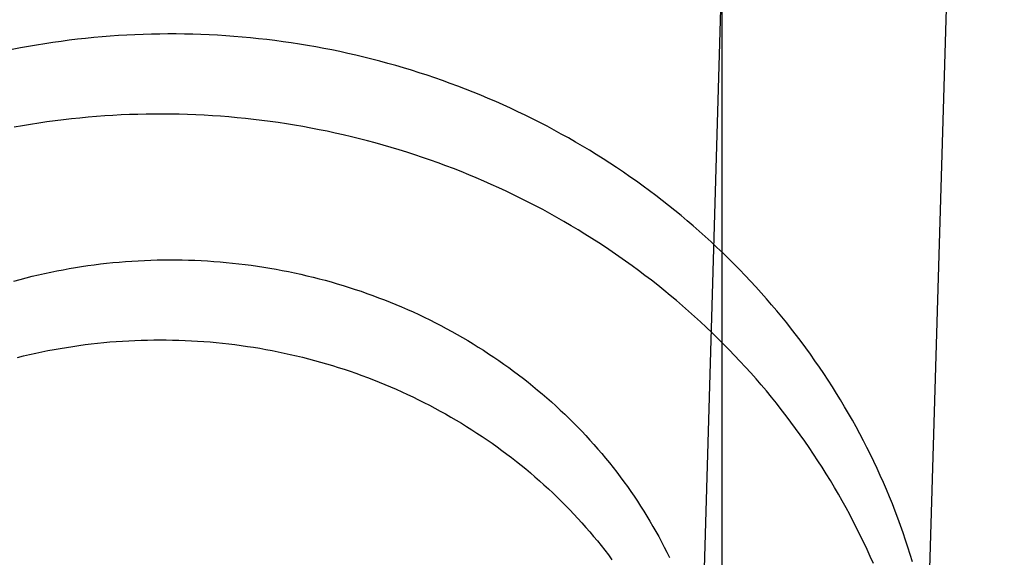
# Model space of a CAD drawing. Header units: inches. Extents: x 0 to 224, y 0 to 145.
# Tile 20 of 91: x 73.4601 to 73.6302, y 52.5846 to 52.6774. Entities that reach past the tile are written whole.
import ezdxf

# ---------------------------------------------------------------- set-up
doc = ezdxf.new("R2010")
doc.units = ezdxf.units.IN
doc.header["$LTSCALE"] = 12.302632
doc.header["$MEASUREMENT"] = 0
doc.linetypes.add('HIDDEN', pattern=[0.2, 0.1, -0.1])
doc.layers.add('DEFAULT_2', color=8, linetype='HIDDEN')

msp = doc.modelspace()

# ---------------------------------------------------------------- linework, layer by layer
at = {"layer": 'DEFAULT_2', "color": 8, "linetype": 'HIDDEN'}
msp.add_line((73.58138, 53.28899), (73.58138, 52.3493), dxfattribs=at)
for points in [[(73.59115, 53.0216), (73.57649, 52.52019), (73.57645, 52.51937), (73.57641, 52.51856), (73.57636, 52.51774), (73.5763, 52.51693), (73.57623, 52.51612), (73.57615, 52.5153), (73.57606, 52.51449), (73.57596, 52.51368), (73.5759, 52.51317)], [(73.61457, 52.5081), (73.61466, 52.50886), (73.61481, 52.51008), (73.61494, 52.5113), (73.61506, 52.51253), (73.61517, 52.51375), (73.61526, 52.51498), (73.61534, 52.5162), (73.61541, 52.51743), (73.61546, 52.51866), (73.63017, 53.02159)], [(73.61432, 52.58379), (73.61393, 52.58505), (73.61353, 52.58631), (73.61312, 52.58757), (73.61269, 52.58883), (73.61225, 52.59008), (73.61179, 52.59132), (73.61132, 52.59257), (73.61084, 52.5938), (73.61034, 52.59504), (73.60982, 52.59627), (73.60929, 52.59749), (73.60875, 52.59871), (73.6082, 52.59992), (73.60763, 52.60113), (73.60705, 52.60233), (73.60645, 52.60353), (73.60584, 52.60472), (73.60521, 52.60591), (73.60458, 52.60709), (73.60393, 52.60826), (73.60326, 52.60943), (73.60258, 52.61059), (73.60189, 52.61175), (73.60119, 52.61289), (73.60047, 52.61403), (73.59974, 52.61517), (73.599, 52.6163), (73.59824, 52.61742), (73.59747, 52.61853), (73.59669, 52.61963), (73.59589, 52.62073), (73.59509, 52.62182), (73.59427, 52.6229), (73.59343, 52.62398), (73.59259, 52.62504), (73.59173, 52.6261), (73.59086, 52.62715), (73.58998, 52.62819), (73.58909, 52.62922), (73.58819, 52.63024), (73.58727, 52.63126), (73.58634, 52.63226), (73.5854, 52.63326), (73.58445, 52.63425), (73.58349, 52.63522), (73.58252, 52.63619), (73.58153, 52.63715), (73.58054, 52.6381), (73.57953, 52.63904), (73.57851, 52.63997), (73.57748, 52.64089), (73.57645, 52.64179), (73.5754, 52.64269), (73.57434, 52.64358), (73.57327, 52.64446), (73.57219, 52.64532), (73.5711, 52.64618), (73.57, 52.64703), (73.56889, 52.64786), (73.56778, 52.64868), (73.56665, 52.6495), (73.56551, 52.6503), (73.56437, 52.65109), (73.56321, 52.65187), (73.56205, 52.65263), (73.56088, 52.65339), (73.55969, 52.65413), (73.5585, 52.65486), (73.55731, 52.65558), (73.5561, 52.65629), (73.55489, 52.65699), (73.55366, 52.65767), (73.55243, 52.65834), (73.55119, 52.659), (73.54995, 52.65965), (73.5487, 52.66028), (73.54744, 52.6609), (73.54617, 52.66151), (73.5449, 52.66211), (73.54361, 52.66269), (73.54233, 52.66326), (73.54103, 52.66382), (73.53973, 52.66437), (73.53843, 52.6649), (73.53711, 52.66542), (73.53579, 52.66592), (73.53447, 52.66642), (73.53314, 52.66689), (73.53181, 52.66736), (73.53046, 52.66781), (73.52912, 52.66825), (73.52777, 52.66868), (73.52641, 52.66909), (73.52505, 52.66949), (73.52369, 52.66987), (73.52232, 52.67024), (73.52095, 52.6706), (73.51957, 52.67094), (73.51819, 52.67127), (73.5168, 52.67159), (73.51541, 52.67189), (73.51402, 52.67218), (73.51263, 52.67245), (73.51123, 52.67271), (73.50983, 52.67295), (73.50842, 52.67318), (73.50702, 52.6734), (73.50561, 52.6736), (73.5042, 52.67379), (73.50278, 52.67397), (73.50137, 52.67413), (73.49995, 52.67427), (73.49853, 52.67441), (73.49711, 52.67452), (73.49569, 52.67463), (73.49427, 52.67471), (73.49285, 52.67479), (73.49142, 52.67485), (73.49, 52.67489), (73.48857, 52.67493), (73.48715, 52.67494), (73.48572, 52.67495), (73.48429, 52.67493), (73.48287, 52.67491), (73.48144, 52.67487), (73.48002, 52.67481), (73.47859, 52.67474), (73.47717, 52.67466), (73.47575, 52.67456), (73.47433, 52.67445), (73.47291, 52.67432), (73.47149, 52.67418), (73.47007, 52.67402), (73.46866, 52.67385), (73.46725, 52.67367), (73.46584, 52.67347), (73.46443, 52.67326), (73.46302, 52.67303), (73.46162, 52.67279), (73.46022, 52.67253), (73.45882, 52.67227)], [(73.60756, 52.58349), (73.60701, 52.58471), (73.60646, 52.58593), (73.60589, 52.58715), (73.6053, 52.58836), (73.60471, 52.58956), (73.60409, 52.59076), (73.60347, 52.59195), (73.60283, 52.59314), (73.60218, 52.59432), (73.60151, 52.59549), (73.60083, 52.59666), (73.60014, 52.59782), (73.59943, 52.59897), (73.59871, 52.60012), (73.59798, 52.60126), (73.59723, 52.60239), (73.59647, 52.60352), (73.5957, 52.60463), (73.59491, 52.60574), (73.59412, 52.60685), (73.59331, 52.60794), (73.59248, 52.60903), (73.59165, 52.61011), (73.5908, 52.61118), (73.58994, 52.61224), (73.58907, 52.6133), (73.58818, 52.61434), (73.58729, 52.61538), (73.58638, 52.61641), (73.58546, 52.61743), (73.58452, 52.61844), (73.58358, 52.61944), (73.58263, 52.62043), (73.58166, 52.62141), (73.58068, 52.62238), (73.57969, 52.62334), (73.57869, 52.6243), (73.57768, 52.62524), (73.57666, 52.62617), (73.57562, 52.6271), (73.57458, 52.62801), (73.57353, 52.62891), (73.57246, 52.6298), (73.57139, 52.63068), (73.5703, 52.63155), (73.56921, 52.63241), (73.5681, 52.63326), (73.56699, 52.6341), (73.56587, 52.63492), (73.56473, 52.63574), (73.56359, 52.63654), (73.56244, 52.63734), (73.56128, 52.63812), (73.56011, 52.63889), (73.55893, 52.63964), (73.55774, 52.64039), (73.55654, 52.64112), (73.55534, 52.64184), (73.55412, 52.64255), (73.5529, 52.64325), (73.55167, 52.64394), (73.55044, 52.64461), (73.54919, 52.64527), (73.54794, 52.64592), (73.54668, 52.64655), (73.54541, 52.64718), (73.54414, 52.64779), (73.54286, 52.64838), (73.54157, 52.64897), (73.54028, 52.64954), (73.53897, 52.6501), (73.53767, 52.65064), (73.53635, 52.65117), (73.53503, 52.65169), (73.53371, 52.6522), (73.53238, 52.65269), (73.53104, 52.65317), (73.5297, 52.65363), (73.52835, 52.65408), (73.52699, 52.65452), (73.52564, 52.65495), (73.52427, 52.65536), (73.52291, 52.65575), (73.52153, 52.65614), (73.52016, 52.6565), (73.51878, 52.65686), (73.51739, 52.6572), (73.516, 52.65753), (73.51461, 52.65784), (73.51322, 52.65814), (73.51182, 52.65842), (73.51041, 52.6587), (73.50901, 52.65895), (73.5076, 52.65919), (73.50619, 52.65942), (73.50477, 52.65964), (73.50336, 52.65984), (73.50194, 52.66002), (73.50052, 52.66019), (73.4991, 52.66035), (73.49767, 52.66049), (73.49625, 52.66062), (73.49482, 52.66073), (73.49339, 52.66083), (73.49196, 52.66091), (73.49053, 52.66098), (73.4891, 52.66104), (73.48767, 52.66108), (73.48624, 52.66111), (73.4848, 52.66112), (73.48337, 52.66111), (73.48194, 52.6611), (73.48051, 52.66106), (73.47908, 52.66102), (73.47765, 52.66096), (73.47621, 52.66088), (73.47479, 52.66079), (73.47336, 52.66069), (73.47193, 52.66057), (73.4705, 52.66043), (73.46908, 52.66029), (73.46766, 52.66012), (73.46624, 52.65995), (73.46482, 52.65976), (73.4634, 52.65955), (73.46199, 52.65933), (73.46058, 52.6591), (73.45917, 52.65885)], [(73.45912, 52.63229), (73.46017, 52.63257), (73.46122, 52.63285), (73.46228, 52.63311), (73.46333, 52.63336), (73.46439, 52.6336), (73.46546, 52.63382), (73.46652, 52.63404), (73.46759, 52.63424), (73.46866, 52.63444), (73.46974, 52.63462), (73.47081, 52.63479), (73.47189, 52.63495), (73.47297, 52.63509), (73.47405, 52.63523), (73.47513, 52.63535), (73.47621, 52.63547), (73.4773, 52.63557), (73.47838, 52.63566), (73.47947, 52.63573), (73.48056, 52.6358), (73.48165, 52.63585), (73.48274, 52.6359), (73.48383, 52.63593), (73.48491, 52.63595), (73.486, 52.63595), (73.48709, 52.63595), (73.48818, 52.63593), (73.48927, 52.63591), (73.49036, 52.63587), (73.49145, 52.63582), (73.49254, 52.63576), (73.49362, 52.63568), (73.49471, 52.6356), (73.49579, 52.6355), (73.49688, 52.63539), (73.49796, 52.63527), (73.49904, 52.63514), (73.50011, 52.635), (73.50119, 52.63485), (73.50227, 52.63468), (73.50334, 52.63451), (73.50441, 52.63432), (73.50547, 52.63412), (73.50654, 52.63391), (73.5076, 52.63369), (73.50866, 52.63345), (73.50971, 52.63321), (73.51077, 52.63295), (73.51182, 52.63269), (73.51286, 52.63241), (73.51391, 52.63212), (73.51494, 52.63182), (73.51598, 52.63151), (73.51701, 52.63119), (73.51804, 52.63085), (73.51906, 52.63051), (73.52008, 52.63016), (73.52109, 52.62979), (73.5221, 52.62941), (73.5231, 52.62903), (73.5241, 52.62863), (73.5251, 52.62822), (73.52608, 52.62781), (73.52707, 52.62738), (73.52805, 52.62694), (73.52902, 52.62649), (73.52999, 52.62603), (73.53095, 52.62556), (73.5319, 52.62508), (73.53285, 52.62459), (73.53379, 52.62409), (73.53473, 52.62358), (73.53566, 52.62306), (73.53658, 52.62253), (73.5375, 52.62199), (73.53841, 52.62145), (73.53931, 52.62089), (73.54021, 52.62032), (73.54109, 52.61974), (73.54198, 52.61916), (73.54285, 52.61856), (73.54372, 52.61796), (73.54457, 52.61734), (73.54542, 52.61672), (73.54627, 52.61609), (73.5471, 52.61545), (73.54793, 52.6148), (73.54875, 52.61414), (73.54956, 52.61347), (73.55036, 52.6128), (73.55115, 52.61211), (73.55194, 52.61142), (73.55271, 52.61072), (73.55348, 52.61001), (73.55424, 52.6093), (73.55499, 52.60857), (73.55573, 52.60784), (73.55646, 52.6071), (73.55718, 52.60635)], [(73.45973, 52.6191), (73.46077, 52.61935), (73.46182, 52.6196), (73.46288, 52.61983), (73.46394, 52.62006), (73.46499, 52.62027), (73.46606, 52.62047), (73.46712, 52.62066), (73.46819, 52.62083), (73.46926, 52.621), (73.47033, 52.62115), (73.4714, 52.6213), (73.47247, 52.62143), (73.47355, 52.62155), (73.47462, 52.62166), (73.4757, 52.62176), (73.47678, 52.62184), (73.47786, 52.62192), (73.47894, 52.62198), (73.48002, 52.62203), (73.4811, 52.62207), (73.48218, 52.6221), (73.48327, 52.62212), (73.48435, 52.62212), (73.48543, 52.62212), (73.48651, 52.6221), (73.4876, 52.62207), (73.48868, 52.62203), (73.48976, 52.62198), (73.49084, 52.62192), (73.49192, 52.62185), (73.49299, 52.62176), (73.49407, 52.62166), (73.49515, 52.62156), (73.49622, 52.62144), (73.49729, 52.62131), (73.49836, 52.62116), (73.49943, 52.62101), (73.5005, 52.62085), (73.50156, 52.62067), (73.50263, 52.62048), (73.50369, 52.62028), (73.50474, 52.62007), (73.5058, 52.61985), (73.50685, 52.61962), (73.5079, 52.61938), (73.50894, 52.61913), (73.50999, 52.61886), (73.51102, 52.61859), (73.51206, 52.6183), (73.51309, 52.618), (73.51412, 52.61769), (73.51514, 52.61737), (73.51616, 52.61704), (73.51718, 52.6167), (73.51819, 52.61635), (73.5192, 52.61599), (73.5202, 52.61562), (73.5212, 52.61523), (73.52219, 52.61484), (73.52318, 52.61444), (73.52416, 52.61402), (73.52514, 52.6136), (73.52611, 52.61316), (73.52708, 52.61272), (73.52804, 52.61227), (73.52899, 52.6118), (73.52994, 52.61133), (73.53089, 52.61084), (73.53182, 52.61035), (73.53275, 52.60984), (73.53368, 52.60933), (73.5346, 52.6088), (73.53551, 52.60827), (73.53641, 52.60773), (73.53731, 52.60717), (73.5382, 52.60661), (73.53909, 52.60604), (73.53996, 52.60546), (73.54083, 52.60487), (73.54169, 52.60427), (73.54255, 52.60367), (73.5434, 52.60305), (73.54423, 52.60242), (73.54507, 52.60179), (73.54589, 52.60115), (73.5467, 52.6005), (73.54751, 52.59984), (73.54831, 52.59917), (73.5491, 52.59849), (73.54988, 52.59781), (73.55066, 52.59711), (73.55142, 52.59641), (73.55218, 52.5957), (73.55292, 52.59498), (73.55366, 52.59426), (73.55439, 52.59353)], [(73.55718, 52.60635), (73.55789, 52.60559), (73.55859, 52.60483), (73.55928, 52.60406), (73.55997, 52.60328), (73.56064, 52.6025), (73.5613, 52.60171), (73.56196, 52.60091), (73.5626, 52.6001), (73.56323, 52.59929), (73.56385, 52.59847), (73.56446, 52.59764), (73.56507, 52.59681), (73.56566, 52.59597), (73.56624, 52.59513), (73.56681, 52.59428), (73.56736, 52.59342), (73.56791, 52.59256), (73.56845, 52.59169), (73.56897, 52.59081), (73.56949, 52.58993), (73.56999, 52.58905), (73.57048, 52.58816), (73.57096, 52.58726), (73.57143, 52.58636), (73.57189, 52.58545), (73.57233, 52.58454)], [(73.55439, 52.59353), (73.55511, 52.59279), (73.55582, 52.59204), (73.55652, 52.59128), (73.55721, 52.59052), (73.55789, 52.58975), (73.55856, 52.58898), (73.55923, 52.58819), (73.55988, 52.5874), (73.56052, 52.5866), (73.56115, 52.5858), (73.56178, 52.58499), (73.56239, 52.58417)]]:
    msp.add_lwpolyline(points, dxfattribs=at)

doc.saveas('drawing.dxf')
